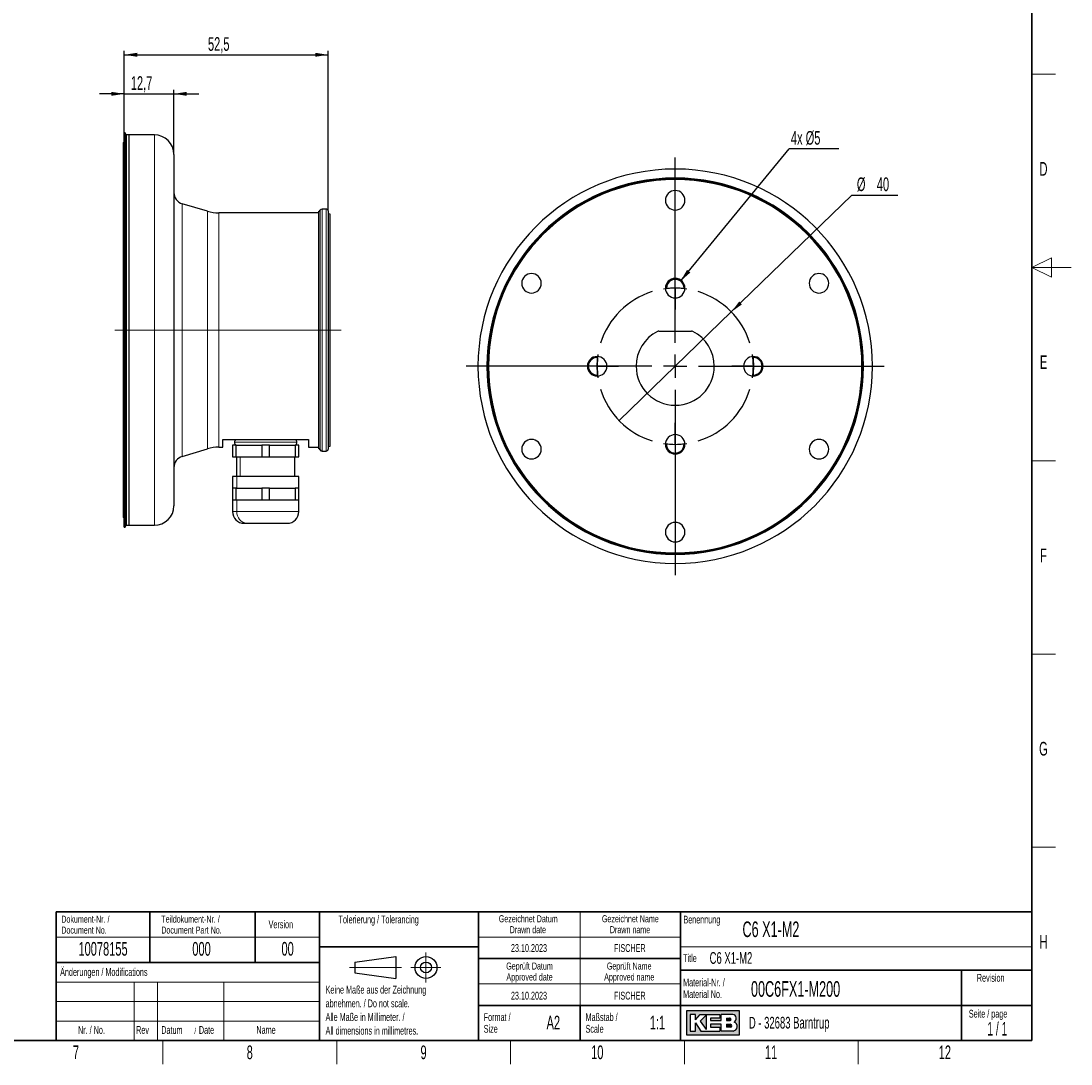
# Model space of a CAD drawing. Header units: millimetres. Extents: x 16 to 581, y 2 to 418.
# Tile 2 of 5: x 312 to 581, y 6 to 273. Entities that reach past the tile are written whole.
import ezdxf

# ---------------------------------------------------------------- set-up
doc = ezdxf.new("R2010")
doc.units = ezdxf.units.MM
doc.linetypes.add('CENTERX2', pattern=[20.319999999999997, 12.7, -2.54, 2.54, -2.54])
doc.layers.add('SLD-0', color=7, linetype='Continuous')
doc.styles.add('SLDTEXTSTYLE0', font='TXT', dxfattribs={"width": 0.605})
doc.styles.add('SLDTEXTSTYLE1', font='TXT', dxfattribs={"width": 0.563})
doc.dimstyles.new('SLDDIMSTYLE0', dxfattribs={"dimtxt": 3.5, "dimasz": 3.302, "dimexe": 0, "dimexo": 0.0625, "dimgap": 0.875, "dimtad": 1, "dimrnd": 1e-09, "dimzin": 12, "dimdsep": 46, "dimtxsty": 'SLDTEXTSTYLE0', "dimsah": 1, "dimcen": 0.09, "dimadec": 0, "dimazin": 3, "dimtfac": 1, "dimtofl": 0, "dimtmove": 0, "dimatfit": 3, "dimfxl": 1, "dimfrac": 2, "dimtolj": 1, "dimtzin": 12, "dimarcsym": 0})
doc.dimstyles.new('SLDDIMSTYLE1', dxfattribs={"dimtxt": 0.18, "dimasz": 3.302, "dimexe": 0, "dimexo": 0.0625, "dimgap": 0, "dimtad": 0, "dimtih": 1, "dimtoh": 1, "dimdec": 0, "dimrnd": 1e-09, "dimzin": 0, "dimdsep": 46, "dimtxsty": 'Standard', "dimsah": 1, "dimcen": 0.09, "dimadec": 0, "dimazin": 0, "dimtfac": 3.302, "dimtdec": 0, "dimtofl": 0, "dimtmove": 0, "dimatfit": 3, "dimfxl": 1, "dimfrac": 2, "dimtolj": 1, "dimtzin": 0, "dimarcsym": 0})
doc.dimstyles.new('SLDDIMSTYLE2', dxfattribs={"dimtxt": 3.5, "dimasz": 3.302, "dimexe": 0, "dimexo": 0.0625, "dimgap": 0.875, "dimtad": 1, "dimrnd": 1e-09, "dimzin": 12, "dimdsep": 46, "dimtxsty": 'SLDTEXTSTYLE0', "dimsah": 1, "dimcen": 0.09, "dimadec": 0, "dimazin": 3, "dimtfac": 1, "dimtmove": 0, "dimatfit": 0, "dimfxl": 1, "dimfrac": 2, "dimtolj": 1, "dimtzin": 12, "dimarcsym": 0})
doc.dimstyles.new('SLDDIMSTYLE3', dxfattribs={"dimtxt": 3.5, "dimasz": 3.302, "dimexe": 0, "dimexo": 0.0625, "dimgap": 0.875, "dimtad": 0, "dimtih": 1, "dimtoh": 1, "dimrnd": 1e-09, "dimzin": 12, "dimdsep": 46, "dimtxsty": 'SLDTEXTSTYLE0', "dimblk1": 'NONE', "dimsah": 1, "dimcen": 0, "dimadec": 0, "dimazin": 3, "dimtfac": 1, "dimtmove": 0, "dimatfit": 3, "dimldrblk": 'NONE', "dimfxl": 1, "dimfrac": 2, "dimtolj": 1, "dimtzin": 12, "dimarcsym": 0})

# ---------------------------------------------------------------- blocks, each defined once
blk = doc.blocks.new('_D_9')
at = {"layer": 'SLD-0', "color": 7}
for p, q in [((494.0281447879, 198.6209109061), (524.9214151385, 228.5469331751)), ((524.9214151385, 228.5469331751), (536.6215883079, 228.5469331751)), ((465.2976838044, 170.7899818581), (494.0281447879, 198.6209109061))]:
    blk.add_line(p, q, dxfattribs=at)
blk.add_solid([(494.0281447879, 198.6209109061), (496.7532971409, 200.5534772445), (496.0463915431, 201.2832309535)], dxfattribs=at)
at = {"layer": 'SLD-0', "color": 7, "char_height": 3.5, "attachment_point": 1, "style": 'SLDTEXTSTYLE0'}
for s, insert in [('%%c', (526.1714151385, 233.0586702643)), ('40', (531.2743666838, 233.0683925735))]:
    blk.add_mtext(s, dxfattribs=dict(at, insert=insert))
blk = doc.blocks.new('_None')
blk = doc.blocks.new('SW_NOTE_0_1')
at = {"layer": 'SLD-0', "color": 0}
blk.add_line((12.7157324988, 0), (0, 0), dxfattribs=at)
at = {"layer": 'SLD-0', "color": 0, "insert": (0.4828863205, 4.5997785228), "char_height": 3.5, "attachment_point": 1, "style": 'SLDTEXTSTYLE0'}
blk.add_mtext('4x Ø5', dxfattribs=at)
blk = doc.blocks.new('SW_CENTERMARKSYMBOL_4')
at = {"layer": 'SLD-0', "color": 0}
for p, q in [((0, 3), (0, 5.5)), ((0, 0), (0, 3)), ((0, 0), (0, -3)), ((0, -14), (0, -2.8578643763)), ((0, -3), (0, -5.5)), ((0, -20), (0, -17)), ((-23, -20), (-25.5, -20)), ((-20, -20), (-23, -20)), ((-20, -20), (-17, -20)), ((-6, -20), (-17.1421356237, -20)), ((-17, -20), (-14.5, -20)), ((0, -20), (-3, -20)), ((0, -20), (0, -23)), ((0, -20), (3, -20)), ((6, -20), (17.1421356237, -20)), ((17, -20), (14.5, -20)), ((20, -20), (17, -20)), ((20, -20), (23, -20)), ((23, -20), (25.5, -20)), ((0, -26), (0, -37.1421356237)), ((0, -37), (0, -34.5)), ((0, -40), (0, -37)), ((0, -40), (0, -43)), ((0, -43), (0, -45.5))]:
    blk.add_line(p, q, dxfattribs=at)
for radius, start, end in [(20.00000000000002, 90, 98.594366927), (20.00000000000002, 81.405633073, 90), (20.00000000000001, 107.1887338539, 162.8112661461), (20.00000000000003, 17.1887338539, 72.8112661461), (20.00000000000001, 171.405633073, 180), (19.99999999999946, 360, 8.594366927), (19.99999999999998, 180, 188.594366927), (19.99999999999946, 351.405633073, 360), (20, 197.1887338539, 252.8112661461), (19.99999999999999, 287.1887338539, 342.8112661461), (19.99999999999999, 261.405633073, 270), (19.99999999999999, 270, 278.594366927)]:
    blk.add_arc((0, -20), radius, start, end, dxfattribs=at)
blk = doc.blocks.new('SW_CENTERMARKSYMBOL_5')
at = {"layer": 'SLD-0', "color": 0}
for p, q in [((0, 6), (0, 53.5)), ((0, 0), (0, 3)), ((-6, 0), (-53.5, 0)), ((0, 0), (-3, 0)), ((0, 0), (0, -3)), ((0, 0), (3, 0)), ((6, 0), (53.5, 0)), ((0, -6), (0, -53.5))]:
    blk.add_line(p, q, dxfattribs=at)
blk = doc.blocks.new('_D_10')
at = {"layer": 'SLD-0', "color": 7}
for p, q in [((338.598425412, 244.4755155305), (338.598425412, 255.4755155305)), ((351.298425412, 238.9755155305), (351.298425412, 255.4755155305)), ((338.598425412, 254.4755155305), (332.248425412, 254.4755155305)), ((338.598425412, 254.4755155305), (351.298425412, 254.4755155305)), ((351.298425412, 254.4755155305), (357.648425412, 254.4755155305))]:
    blk.add_line(p, q, dxfattribs=at)
for points in [[(338.598425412, 254.4755155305), (335.296425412, 254.9835155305), (335.296425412, 253.9675155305)], [(351.298425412, 254.4755155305), (354.600425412, 253.9675155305), (354.600425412, 254.9835155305)]]:
    blk.add_solid(points, dxfattribs=at)
at = {"layer": 'SLD-0', "color": 7, "insert": (340.2696060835, 258.9872528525), "char_height": 3.5, "attachment_point": 1, "style": 'SLDTEXTSTYLE0'}
blk.add_mtext('12,7', dxfattribs=at)
blk = doc.blocks.new('_D_11')
at = {"layer": 'SLD-0', "color": 7}
for p, q in [((338.598425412, 244.4755155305), (338.598425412, 265.4755155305)), ((338.598425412, 264.4755155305), (390.798425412, 264.4755155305)), ((390.798425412, 224.4755155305), (390.798425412, 265.4755155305))]:
    blk.add_line(p, q, dxfattribs=at)
for points in [[(338.598425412, 264.4755155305), (341.900425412, 263.9675155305), (341.900425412, 264.9835155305)], [(390.798425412, 264.4755155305), (387.496425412, 264.9835155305), (387.496425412, 263.9675155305)]]:
    blk.add_solid(points, dxfattribs=at)
at = {"layer": 'SLD-0', "color": 7, "insert": (360.0196060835, 268.9872528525), "char_height": 3.5, "attachment_point": 1, "style": 'SLDTEXTSTYLE0'}
blk.add_mtext('52,5', dxfattribs=at)

msp = doc.modelspace()

# ---------------------------------------------------------------- hatches: boundary and pattern name
at = {"linetype": 'Continuous'}
h = msp.add_hatch(color=7, dxfattribs=at)
h.paths.add_polyline_path([(482.5190865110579, 13.4562698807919), (496.0839819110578, 13.4562698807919), (496.0839819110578, 19.65736492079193), (482.5190865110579, 19.65736492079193)], flags=0)
edge = h.paths.add_edge_path(flags=0)
edge.add_arc((494.3188604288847, 15.61738520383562), 1.20464082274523, -81.72003226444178, 70.17096003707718, ccw=False)
edge.add_line((494.4923410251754, 14.42530131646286), (494.4800087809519, 14.42519098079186))
edge.add_line((494.4800087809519, 14.42519098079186), (491.4331606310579, 14.42519098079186))
edge.add_line((491.4331606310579, 14.42519098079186), (491.4331606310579, 16.16924896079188))
edge.add_line((491.4331606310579, 16.16924896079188), (488.720181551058, 16.16924896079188))
edge.add_line((488.720181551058, 16.16924896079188), (488.720181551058, 15.39411208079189))
edge.add_line((488.720181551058, 15.39411208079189), (491.0455921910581, 15.39411208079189))
edge.add_line((491.0455921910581, 15.39411208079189), (491.0455921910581, 14.42519098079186))
edge.add_line((491.0455921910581, 14.42519098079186), (486.2009866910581, 14.42519098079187))
edge.add_line((486.2009866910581, 14.42519098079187), (484.8444971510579, 16.55681740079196))
edge.add_line((484.8444971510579, 16.55681740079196), (484.8444971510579, 14.42519098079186))
edge.add_line((484.8444971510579, 14.42519098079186), (483.488007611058, 14.42519098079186))
edge.add_line((483.488007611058, 14.42519098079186), (483.488007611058, 18.6884438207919))
edge.add_line((483.488007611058, 18.6884438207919), (484.8444971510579, 18.6884438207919))
edge.add_line((484.8444971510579, 18.6884438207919), (484.8444971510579, 17.33195428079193))
edge.add_line((484.8444971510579, 17.33195428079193), (486.0072024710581, 18.6884438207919))
edge.add_line((486.0072024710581, 18.6884438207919), (491.0455921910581, 18.6884438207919))
edge.add_line((491.0455921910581, 18.6884438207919), (491.0455921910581, 17.71952272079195))
edge.add_line((491.0455921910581, 17.71952272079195), (488.720181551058, 17.71952272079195))
edge.add_line((488.720181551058, 17.71952272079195), (488.720181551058, 17.13817006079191))
edge.add_line((488.720181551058, 17.13817006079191), (491.4331606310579, 17.13817006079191))
edge.add_line((491.4331606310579, 17.13817006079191), (491.4331606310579, 18.6884438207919))
edge.add_line((491.4331606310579, 18.6884438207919), (494.424248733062, 18.68844382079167))
edge.add_line((494.424248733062, 18.68844382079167), (494.4256482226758, 18.68844382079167))
edge.add_line((494.4256482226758, 18.68844382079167), (494.4259454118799, 18.68845828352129))
edge.add_arc((494.2860949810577, 17.6743064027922), 1.023749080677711, -64.4589412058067, 82.14849338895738, ccw=False)
msp.add_hatch(color=7, dxfattribs=at).paths.add_polyline_path([(487.557476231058, 14.81275942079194), (487.557476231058, 18.49465960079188), (486.0072024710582, 16.94438584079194)], flags=0)
h = msp.add_hatch(color=7, dxfattribs=at)
edge = h.paths.add_edge_path(flags=0)
edge.add_line((492.7896501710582, 17.13817006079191), (493.6013652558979, 17.13817006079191))
edge.add_arc((493.6568434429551, 17.42884639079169), 0.2959232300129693, 259.1945394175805, 460.805460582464)
edge.add_line((493.6013652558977, 17.71952272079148), (492.7896501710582, 17.71952272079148))
edge.add_line((492.7896501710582, 17.71952272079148), (492.7896501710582, 17.13817006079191))
h = msp.add_hatch(color=7, dxfattribs=at)
edge = h.paths.add_edge_path(flags=0)
edge.add_line((492.7896501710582, 15.39411208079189), (493.7588584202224, 15.39411208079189))
edge.add_arc((493.7588584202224, 15.78168052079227), 0.3875684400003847, 270.0000000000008, 450.0000000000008)
edge.add_line((493.7588584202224, 16.16924896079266), (493.7386620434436, 16.16924896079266))
edge.add_line((493.7386620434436, 16.16924896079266), (492.7896501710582, 16.16924896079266))
edge.add_line((492.7896501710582, 16.16924896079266), (492.7896501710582, 15.39411208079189))

# ---------------------------------------------------------------- linework, layer by layer
at = {"color": 7, "linetype": 'Continuous', "lineweight": 35}
for p, q in [((571, 408), (571, 12)), ((321.116731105, 45.0000000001), (388.616731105, 45.0000000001)), ((321.116731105, 45.0000000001), (321.116731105, 32.0000000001)), ((345.116731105, 45.0000000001), (345.116731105, 32.0000000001)), ((372.116731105, 45.0000000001), (372.116731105, 32.0000000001)), ((388.616731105, 45.0000000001), (388.616731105, 32.0000000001)), ((388.616731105, 45), (429.3304509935, 45)), ((388.616731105, 45), (388.616731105, 36)), ((429.3304509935, 12), (429.3304509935, 45)), ((429.3304509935, 45), (429.3304509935, 12)), ((481, 45), (429.3304509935, 45)), ((481, 45), (481, 12)), ((481, 45), (481, 40.1053465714)), ((481, 45), (571, 45)), ((481, 45), (481, 12)), ((571, 45), (571, 12)), ((388.616731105, 36), (429.3304509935, 36)), ((388.616731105, 36), (388.616731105, 12)), ((429.3304509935, 33), (481, 33)), ((321.116731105, 31.9999999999), (321.116731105, 12)), ((321.116731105, 31.9999999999), (388.616731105, 31.9999999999)), ((388.616731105, 31.9999999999), (388.616731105, 12)), ((571, 30), (481, 30)), ((553, 12), (553, 30)), ((429.3304509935, 21), (481, 21)), ((455.3304509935, 21), (455.3304509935, 12)), ((481, 21), (553, 21)), ((553, 21), (571, 21)), ((37, 12), (571, 12)), ((321.116731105, 12), (388.616731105, 12)), ((388.616731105, 12), (429.3304509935, 12)), ((429.3304509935, 12), (481, 12)), ((571, 12), (481, 12))]:
    msp.add_line(p, q, dxfattribs=at)
at = {"color": 7, "linetype": 'Continuous', "lineweight": 18}
for p, q in [((577, 259.5), (571, 259.5)), ((346.298425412, 193.9755155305), (346.298425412, 243.9755155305)), ((353.4363817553, 226.3341286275), (353.4363817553, 193.9755155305)), ((359.8926349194, 193.9755155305), (359.8926349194, 224.3972526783)), ((362.766113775, 223.9755155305), (362.766113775, 193.9755155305)), ((388.7668002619, 193.9755155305), (388.7668002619, 224.6505155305)), ((389.2351751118, 224.9755155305), (389.2351751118, 193.9755155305)), ((390.298425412, 193.9755155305), (390.298425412, 224.9755155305)), ((576, 212.5), (571, 210)), ((576, 207.5), (576, 212.5)), ((581, 210), (571, 210)), ((571, 210), (576, 207.5)), ((338.398425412, 193.9755155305), (338.598425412, 193.9755155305)), ((338.798425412, 193.9755155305), (338.598425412, 193.9755155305)), ((338.798425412, 193.9755155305), (339.198425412, 193.9755155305)), ((339.798425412, 193.9755155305), (339.198425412, 193.9755155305)), ((346.298425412, 193.9755155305), (339.798425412, 193.9755155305)), ((346.298425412, 143.9755155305), (346.298425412, 193.9755155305)), ((346.298425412, 193.9755155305), (351.298425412, 193.9755155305)), ((353.4363817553, 193.9755155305), (351.298425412, 193.9755155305)), ((353.4363817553, 193.9755155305), (353.4363817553, 161.6169024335)), ((359.8926349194, 193.9755155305), (353.4363817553, 193.9755155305)), ((359.8926349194, 163.5537783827), (359.8926349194, 193.9755155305)), ((362.766113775, 193.9755155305), (359.8926349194, 193.9755155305)), ((362.766113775, 193.9755155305), (362.766113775, 163.9755155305)), ((388.298425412, 193.9755155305), (362.766113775, 193.9755155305)), ((388.7668002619, 193.9755155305), (388.298425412, 193.9755155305)), ((388.7668002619, 193.9755155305), (389.2351751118, 193.9755155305)), ((388.7668002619, 163.3005155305), (388.7668002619, 193.9755155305)), ((389.2351751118, 193.9755155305), (389.2351751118, 162.9755155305)), ((390.298425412, 193.9755155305), (389.2351751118, 193.9755155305)), ((390.298425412, 162.9755155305), (390.298425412, 193.9755155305)), ((390.298425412, 193.9755155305), (390.798425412, 193.9755155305)), ((391.298425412, 193.9755155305), (390.798425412, 193.9755155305)), ((431.6129142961, 184.7054463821), (431.4629142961, 184.7054463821)), ((431.8629142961, 184.7054463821), (431.7129142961, 184.7054463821)), ((527.4629142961, 184.7054463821), (527.6129142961, 184.7054463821)), ((527.7129142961, 184.7054463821), (527.8629142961, 184.7054463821)), ((382.798425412, 165.2255155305), (366.798425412, 165.2255155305)), ((368.2166323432, 165.8888404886), (368.2166323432, 165.9755155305)), ((368.2166323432, 164.4755155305), (368.2166323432, 164.5621905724)), ((368.3032348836, 161.4755155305), (368.3032348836, 156.4755155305)), ((479.6629142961, 162.4554463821), (479.6629142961, 162.2054463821)), ((577, 160.5), (571, 160.5)), ((367.4372094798, 153.4755155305), (367.4372094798, 156.4755155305)), ((367.4372094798, 150.4755155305), (367.4372094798, 147.4755155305)), ((367.4372094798, 147.4755155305), (366.298425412, 147.4755155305)), ((383.298425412, 147.4755155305), (367.4372094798, 147.4755155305)), ((577, 111), (571, 111)), ((577, 61.5), (571, 61.5)), ((455.3304509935, 45), (455.3304509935, 38.5)), ((321.116731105, 38.5000000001), (388.616731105, 38.5000000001)), ((429.3304509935, 38.5), (481, 38.5)), ((455.3304509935, 38.5), (455.3304509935, 33)), ((481, 36), (571, 36)), ((455.3304509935, 33), (455.3304509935, 26.5)), ((321.116731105, 27), (388.616731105, 27)), ((341.116731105, 27), (341.116731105, 12)), ((347.116731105, 27), (347.116731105, 12)), ((364.116731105, 27), (364.116731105, 12)), ((429.3304509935, 26.5), (481, 26.5)), ((455.3304509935, 26.5), (455.3304509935, 21)), ((321.116731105, 22), (388.616731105, 22)), ((321.116731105, 17), (388.616731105, 17)), ((348.5, 6), (348.5, 12)), ((393, 6), (393, 12)), ((437.5, 6), (437.5, 12)), ((482, 6), (482, 12)), ((526.5, 6), (526.5, 12))]:
    msp.add_line(p, q, dxfattribs=at)
at = {"color": 7, "linetype": 'Continuous', "lineweight": 25}
for p, q in [((338.598425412, 242.1755155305), (338.398425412, 242.0255155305)), ((338.398425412, 193.9755155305), (338.398425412, 242.0255155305)), ((338.798425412, 244.4755155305), (338.598425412, 244.4755155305)), ((338.598425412, 193.9755155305), (338.598425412, 244.4755155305)), ((338.7983237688, 244.4654342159), (338.7983237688, 193.9755155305)), ((338.798425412, 193.9755155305), (338.798425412, 244.4755155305)), ((339.798425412, 243.9755155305), (339.198425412, 243.9755155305)), ((339.198425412, 193.9755155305), (339.198425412, 243.9755155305)), ((346.298425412, 243.9755155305), (339.798425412, 243.9755155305)), ((339.798425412, 243.9755155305), (339.798425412, 193.9755155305)), ((351.298425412, 238.9755155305), (351.298425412, 193.9755155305)), ((359.8926349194, 224.3972526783), (353.4363817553, 226.3341286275)), ((388.298425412, 223.9755155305), (362.766113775, 223.9755155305)), ((388.298425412, 224.3255155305), (388.298425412, 193.9755155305)), ((390.298425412, 224.9755155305), (389.2351751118, 224.9755155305)), ((390.798425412, 224.4755155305), (390.798425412, 193.9755155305)), ((391.298425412, 223.6755155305), (390.798425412, 223.7755155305)), ((391.298425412, 193.9755155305), (391.298425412, 223.6755155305)), ((477.1633148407, 204.7501963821), (477.4141459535, 204.7798838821)), ((481.9116826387, 204.7798838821), (482.1625137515, 204.7501963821)), ((338.398425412, 145.9255155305), (338.398425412, 193.9755155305)), ((338.598425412, 143.4755155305), (338.598425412, 193.9755155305)), ((338.7983237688, 193.9755155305), (338.7983237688, 143.4855968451)), ((338.798425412, 143.4755155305), (338.798425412, 193.9755155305)), ((339.198425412, 143.9755155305), (339.198425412, 193.9755155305)), ((339.798425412, 193.9755155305), (339.798425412, 143.9755155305)), ((351.298425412, 193.9755155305), (351.298425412, 148.9755155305)), ((388.298425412, 193.9755155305), (388.298425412, 163.6255155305)), ((390.798425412, 193.9755155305), (390.798425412, 163.4755155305)), ((391.298425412, 164.2755155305), (391.298425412, 193.9755155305)), ((475.4915835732, 193.7054463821), (483.834245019, 193.7054463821)), ((459.5884767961, 186.9542147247), (459.6181642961, 187.2050458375)), ((499.7076642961, 187.2050458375), (499.7373517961, 186.9542147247)), ((459.6181642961, 182.2058469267), (459.5884767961, 182.4566780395)), ((499.7373517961, 182.4566780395), (499.7076642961, 182.2058469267)), ((363.798425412, 165.9755155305), (385.798425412, 165.9755155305)), ((363.798425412, 163.9755155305), (363.798425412, 165.9755155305)), ((366.298425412, 164.4755155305), (366.298425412, 161.4755155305)), ((367.276955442, 164.4755155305), (366.298425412, 164.4755155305)), ((367.198425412, 165.9755155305), (367.198425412, 165.8888404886)), ((367.198425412, 164.5621905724), (367.198425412, 164.4755155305)), ((367.276955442, 161.4755155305), (367.276955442, 164.4755155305)), ((367.276955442, 164.4755155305), (373.819895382, 164.4755155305)), ((373.819895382, 164.4755155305), (373.819895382, 161.4755155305)), ((375.776955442, 164.4755155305), (373.819895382, 164.4755155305)), ((375.776955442, 161.4755155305), (375.776955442, 164.4755155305)), ((375.776955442, 164.4755155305), (382.319895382, 164.4755155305)), ((382.319895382, 164.4755155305), (382.319895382, 161.4755155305)), ((383.298425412, 164.4755155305), (382.319895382, 164.4755155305)), ((382.398425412, 165.8888404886), (382.398425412, 165.9755155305)), ((382.398425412, 164.4755155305), (382.398425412, 164.5621905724)), ((383.298425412, 161.4755155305), (383.298425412, 164.4755155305)), ((385.798425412, 165.9755155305), (385.798425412, 163.9755155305)), ((390.798425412, 164.1755155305), (391.298425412, 164.2755155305)), ((477.4141459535, 164.6310088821), (477.1739113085, 164.6665799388)), ((482.1508717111, 164.6664767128), (481.9116826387, 164.6310088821)), ((353.4363817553, 161.6169024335), (359.8926349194, 163.5537783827)), ((362.766113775, 163.9755155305), (363.798425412, 163.9755155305)), ((366.298425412, 161.4755155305), (367.276955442, 161.4755155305)), ((367.276955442, 161.4755155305), (373.819895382, 161.4755155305)), ((367.298425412, 161.4755155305), (367.298425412, 156.4755155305)), ((373.819895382, 161.4755155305), (375.776955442, 161.4755155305)), ((375.776955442, 161.4755155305), (382.319895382, 161.4755155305)), ((382.298425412, 156.4755155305), (382.298425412, 161.4755155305)), ((382.319895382, 161.4755155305), (383.298425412, 161.4755155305)), ((385.798425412, 163.9755155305), (388.298425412, 163.9755155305)), ((389.2351751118, 162.9755155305), (390.298425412, 162.9755155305)), ((366.298425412, 156.4755155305), (366.298425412, 153.4755155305)), ((367.4372094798, 156.4755155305), (366.298425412, 156.4755155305)), ((383.298425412, 156.4755155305), (367.4372094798, 156.4755155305)), ((383.298425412, 153.4755155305), (383.298425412, 156.4755155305)), ((366.298425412, 153.4755155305), (366.298425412, 150.4755155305)), ((367.276955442, 153.4755155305), (366.298425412, 153.4755155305)), ((367.276955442, 153.4755155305), (370.548425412, 153.4755155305)), ((367.276955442, 150.4755155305), (367.276955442, 153.4755155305)), ((370.548425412, 153.4755155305), (373.819895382, 153.4755155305)), ((373.819895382, 153.4755155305), (373.819895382, 150.4755155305)), ((375.776955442, 153.4755155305), (373.819895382, 153.4755155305)), ((375.776955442, 150.4755155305), (375.776955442, 153.4755155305)), ((375.776955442, 153.4755155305), (379.048425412, 153.4755155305)), ((379.048425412, 153.4755155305), (382.319895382, 153.4755155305)), ((382.319895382, 153.4755155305), (382.319895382, 150.4755155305)), ((383.298425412, 153.4755155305), (382.319895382, 153.4755155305)), ((383.298425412, 150.4755155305), (383.298425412, 153.4755155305)), ((366.298425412, 150.4755155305), (366.298425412, 147.4755155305)), ((366.298425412, 150.4755155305), (367.276955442, 150.4755155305)), ((367.276955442, 150.4755155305), (370.548425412, 150.4755155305)), ((370.548425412, 150.4755155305), (373.819895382, 150.4755155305)), ((373.819895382, 150.4755155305), (375.776955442, 150.4755155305)), ((375.776955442, 150.4755155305), (379.048425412, 150.4755155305)), ((379.048425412, 150.4755155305), (382.319895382, 150.4755155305)), ((382.319895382, 150.4755155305), (383.298425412, 150.4755155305)), ((383.298425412, 147.4755155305), (383.298425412, 150.4755155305)), ((338.398425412, 145.9255155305), (338.598425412, 145.7755155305)), ((338.598425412, 143.4755155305), (338.798425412, 143.4755155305)), ((339.198425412, 143.9755155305), (339.798425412, 143.9755155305)), ((339.798425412, 143.9755155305), (346.298425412, 143.9755155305)), ((369.298425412, 144.4755155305), (370.0352856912, 144.4755155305)), ((370.0352856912, 144.4755155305), (380.298425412, 144.4755155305)), ((321.116731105, 32.0000000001), (388.616731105, 32.0000000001))]:
    msp.add_line(p, q, dxfattribs=at)
at = {"color": 7, "linetype": 'Continuous', "lineweight": 25, "flags": 128}
for points in [[(459.6629142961, 184.7054463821), (459.7482307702, 186.5508135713), (459.8191642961, 187.2005587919)], [(499.5066642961, 187.2005587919), (499.577597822, 186.5508135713), (499.6629142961, 184.7054463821)], [(459.8191642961, 182.2103339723), (459.7482307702, 182.8600791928), (459.6629142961, 184.7054463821)], [(499.6629142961, 184.7054463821), (499.577597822, 182.8600791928), (499.5066642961, 182.2103339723)]]:
    msp.add_lwpolyline(points, dxfattribs=at)
at = {"color": 7, "linetype": 'Continuous', "lineweight": 25}
for centre, radius, start, end in [((339.2983237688, 244.4654342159), 0.5000000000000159, 181.1553118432, 258.4749283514), ((346.298425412, 238.9755155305), 5.000000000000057, 0, 90), ((479.6629142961, 184.7054463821), 50.5, 0, 180), ((479.6629142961, 184.7054463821), 48.20000000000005, 0, 180), ((479.6629142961, 184.7054463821), 48.05000000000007, 0, 180), ((479.6629142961, 184.7054463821), 47.95000000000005, 0, 180), ((479.6629142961, 184.7054463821), 47.80000000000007, 0, 180), ((354.298425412, 229.2076074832), 3.00000000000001, 180, 253.300755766), ((479.6629142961, 227.2054463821), 2.5, 0, 180), ((479.6629142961, 227.2054463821), 2.5, 180, 0), ((362.766113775, 233.9755155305), 10.00000000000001, 253.300755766, 270), ((388.298425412, 224.8255155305), 0.5, 270, 339.5126848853), ((389.2351751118, 224.4755155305), 0.5000000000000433, 90, 159.5126848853), ((390.298425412, 224.4755155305), 0.5, 0, 90), ((442.8568346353, 205.9554463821), 2.500000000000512, 0, 180), ((479.6629142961, 204.7054463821), 2.5, 0, 180), ((516.4689939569, 205.9554463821), 2.500000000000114, 0, 180), ((442.8568346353, 205.9554463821), 2.500000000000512, 180, 0), ((479.6629142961, 204.7054463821), 2.5, 180, 0), ((479.6629142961, 184.7054463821), 19.99999999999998, 82.8333566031, 97.1666433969), ((479.6629142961, 204.7054463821), 2.249999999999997, 1.8958813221, 178.1041186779), ((516.4689939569, 205.9554463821), 2.500000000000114, 180, 0), ((479.6629142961, 184.7054463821), 10.00000000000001, 116.9623889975, 180), ((475.4915835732, 192.9054463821), 0.8000000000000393, 90, 116.9623889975), ((483.834245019, 192.9054463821), 0.8000000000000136, 63.0376110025, 90), ((479.6629142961, 184.7054463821), 10.00000000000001, 0, 63.0376110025), ((459.6629142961, 184.7054463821), 2.5, 0, 180), ((459.6629142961, 184.7054463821), 2.25, 91.8958813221, 180), ((499.6629142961, 184.7054463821), 2.5, 0, 180), ((499.6629142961, 184.7054463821), 2.249999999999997, 271.8958813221, 88.1041186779), ((479.6629142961, 184.7054463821), 50.5, 180, 0), ((479.6629142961, 184.7054463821), 48.20000000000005, 180, 0), ((479.6629142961, 184.7054463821), 48.05000000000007, 180, 0), ((479.6629142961, 184.7054463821), 47.95000000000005, 180, 0), ((479.6629142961, 184.7054463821), 47.80000000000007, 180, 0), ((459.6629142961, 184.7054463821), 2.5, 180, 0), ((459.6629142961, 184.7054463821), 2.25, 180, 268.1041186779), ((479.6629142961, 184.7054463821), 10, 180, 0), ((499.6629142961, 184.7054463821), 2.5, 180, 0), ((479.6629142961, 164.7054463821), 2.5, 0, 180), ((367.548425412, 165.2255155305), 0.7499999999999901, 117.8181392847, 180), ((367.548425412, 165.2255155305), 0.7499999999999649, 180, 242.1818607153), ((382.048425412, 165.2255155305), 0.7499999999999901, 0, 62.1818607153), ((382.048425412, 165.2255155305), 0.7499999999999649, 297.8181392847, 0), ((442.8568346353, 163.4554463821), 2.500000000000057, 0, 180), ((479.6629142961, 164.7054463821), 2.5, 180, 0), ((479.6629142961, 184.7054463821), 20.00000000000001, 262.8333566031, 277.1666433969), ((516.4689939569, 163.4554463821), 2.5, 0, 180), ((354.298425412, 158.7434235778), 3.00000000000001, 106.699244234, 180), ((362.766113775, 153.9755155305), 10.00000000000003, 90, 106.699244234), ((388.298425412, 163.1255155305), 0.5, 20.4873151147, 90), ((389.2351751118, 163.4755155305), 0.5000000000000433, 200.4873151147, 270), ((390.298425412, 163.4755155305), 0.5, 270, 0), ((442.8568346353, 163.4554463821), 2.500000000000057, 180, 0), ((516.4689939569, 163.4554463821), 2.5, 180, 0), ((346.298425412, 148.9755155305), 5.000000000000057, 270, 0), ((369.298425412, 147.4755155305), 3, 180, 270), ((380.298425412, 147.4755155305), 3, 270, 0), ((339.2983237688, 143.4855968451), 0.5000000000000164, 101.5250716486, 178.8446881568), ((479.6629142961, 142.2054463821), 2.5, 0, 180), ((479.6629142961, 142.2054463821), 2.5, 180, 0)]:
    msp.add_arc(centre, radius, start, end, dxfattribs=at)
at = {"color": 7, "linetype": 'Continuous', "lineweight": 18}
msp.add_arc((370.2517920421, 147.2880155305), 2.820821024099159, 176.1887389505, 265.5980503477, dxfattribs=at)
at = {"color": 7, "linetype": 'Continuous', "lineweight": 25}
for points, knots in [([(477.4141459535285, 164.6310088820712), (477.4164522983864, 164.5855212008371), (477.4211222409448, 164.4934166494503), (477.439050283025, 164.3545319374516), (477.4656733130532, 164.2137531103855), (477.502294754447, 164.071797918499), (477.549163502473, 163.929418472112), (477.6125693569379, 163.7731299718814), (477.6997622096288, 163.5991003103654), (477.804933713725, 163.4313830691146), (477.9372165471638, 163.2562242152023), (478.1444039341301, 163.0303995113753), (478.4434706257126, 162.7981390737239), (478.789481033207, 162.6226202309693), (479.0945431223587, 162.5222315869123), (479.3795755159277, 162.4656741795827), (479.5695637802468, 162.4588160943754), (479.6629142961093, 162.4554463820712)], [0, 0, 0, 0, 0.0392430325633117, 0.079460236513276, 0.1206680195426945, 0.1628816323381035, 0.2061152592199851, 0.250382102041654, 0.3091032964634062, 0.3751585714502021, 0.4225832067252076, 0.5005666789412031, 0.642285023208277, 0.7502167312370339, 0.8363863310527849, 0.9196086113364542, 0.9999999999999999, 0.9999999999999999, 0.9999999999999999, 0.9999999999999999]), ([(479.6629142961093, 162.4554463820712), (479.7091936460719, 162.4562722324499), (479.8025588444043, 162.4579383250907), (479.9432343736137, 162.4715698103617), (480.0851331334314, 162.4938065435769), (480.2276061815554, 162.5258116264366), (480.3699573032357, 162.5676786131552), (480.5283578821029, 162.625957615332), (480.705157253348, 162.7074853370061), (480.953700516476, 162.8524938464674), (481.2374351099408, 163.0790380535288), (481.4735360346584, 163.3558350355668), (481.6261105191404, 163.5991821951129), (481.7357981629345, 163.817977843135), (481.8268714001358, 164.0674229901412), (481.8923719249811, 164.3505290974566), (481.9053505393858, 164.5390378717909), (481.9116826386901, 164.6310088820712)], [0, 0, 0, 0, 0.0398738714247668, 0.0804426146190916, 0.1217219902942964, 0.1637269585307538, 0.2064717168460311, 0.2499697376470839, 0.3098567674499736, 0.375268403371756, 0.5000624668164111, 0.624824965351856, 0.6910867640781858, 0.7499963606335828, 0.8373493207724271, 0.9206448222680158, 1, 1, 1, 1])]:
    msp.add_open_spline(points, degree=3, knots=knots, dxfattribs=at)
at = {"layer": 'SLD-0', "color": 7, "linetype": 'CENTERX2', "lineweight": 18}
msp.add_line((394.1679213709, 193.9755155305), (336.198425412, 193.9755155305), dxfattribs=at)
at = {"layer": 'SLD-0', "lineweight": 25}
for p, q in [((397.6396209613, 32.1246449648), (408.1396209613, 33.5246449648)), ((408.1396209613, 33.5246449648), (408.1396209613, 27.9246449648)), ((397.6396209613, 32.1246449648), (397.6396209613, 29.3246449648)), ((397.6396209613, 29.3246449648), (408.1396209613, 27.9246449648))]:
    msp.add_line(p, q, dxfattribs=at)
at = {"layer": 'SLD-0', "lineweight": 18}
for p, q in [((415.8396209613, 34.5746449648), (415.8396209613, 26.8746449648)), ((396.2396209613, 30.7246449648), (409.5396209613, 30.7246449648)), ((411.9896209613, 30.7246449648), (419.6896209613, 30.7246449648))]:
    msp.add_line(p, q, dxfattribs=at)
at = {"layer": 'SLD-0', "linetype": 'Continuous'}
for p, q in [((496.0839819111, 19.6573649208), (482.5190865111, 19.6573649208)), ((482.5190865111, 19.6573649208), (482.5190865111, 13.4562698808)), ((496.0839819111, 13.4562698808), (496.0839819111, 19.6573649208)), ((484.8444971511, 18.6884438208), (483.4880076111, 18.6884438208)), ((483.4880076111, 18.6884438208), (483.4880076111, 14.4251909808)), ((484.8444971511, 17.3319542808), (486.0072024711, 18.6884438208)), ((484.8444971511, 17.3319542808), (484.8444971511, 18.6884438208)), ((484.8444971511, 14.4251909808), (484.8444971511, 16.5568174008)), ((484.8444971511, 16.5568174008), (486.2009866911, 14.4251909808)), ((486.0072024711, 18.6884438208), (491.0455921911, 18.6884438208)), ((487.5574762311, 18.4946596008), (486.0072024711, 16.9443858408)), ((486.0072024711, 16.9443858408), (487.5574762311, 14.8127594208)), ((487.5574762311, 18.4946596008), (487.5574762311, 14.8127594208)), ((488.7201815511, 17.7195227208), (488.7201815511, 17.1381700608)), ((491.0455921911, 17.7195227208), (488.7201815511, 17.7195227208)), ((488.7201815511, 17.1381700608), (491.4331606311, 17.1381700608)), ((488.7201815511, 16.1692489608), (488.7201815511, 15.3941120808)), ((491.4331606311, 16.1692489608), (488.7201815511, 16.1692489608)), ((491.0455921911, 18.6884438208), (491.0455921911, 17.7195227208)), ((494.4242487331, 18.6884438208), (491.4331606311, 18.6884438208)), ((491.4331606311, 17.1381700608), (491.4331606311, 18.6884438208)), ((491.4331606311, 14.4251909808), (491.4331606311, 16.1692489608)), ((492.7896501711, 17.7195227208), (493.6013652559, 17.7195227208)), ((492.7896501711, 17.7195227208), (492.7896501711, 17.1381700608)), ((492.7896501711, 17.1381700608), (493.6013652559, 17.1381700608)), ((492.7896501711, 16.1692489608), (493.7588584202, 16.1692489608)), ((492.7896501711, 16.1692489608), (492.7896501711, 15.3941120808)), ((493.7386620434, 16.1692489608), (493.7588584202, 16.1692489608)), ((494.4242487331, 18.6884438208), (494.4256482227, 18.6884438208)), ((494.4256482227, 18.6884438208), (494.4259454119, 18.6884582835)), ((482.5190865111, 13.4562698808), (496.0839819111, 13.4562698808)), ((483.4880076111, 14.4251909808), (484.8444971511, 14.4251909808)), ((486.2009866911, 14.4251909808), (491.0455921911, 14.4251909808)), ((488.7201815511, 15.3941120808), (491.0455921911, 15.3941120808)), ((491.0455921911, 15.3941120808), (491.0455921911, 14.4251909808)), ((494.480008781, 14.4251909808), (491.4331606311, 14.4251909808)), ((493.7588584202, 15.3941120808), (492.7896501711, 15.3941120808)), ((494.480008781, 14.4251909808), (494.4923410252, 14.4253013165))]:
    msp.add_line(p, q, dxfattribs=at)
at = {"layer": 'SLD-0'}
for p, q in [((494.4242487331, 18.6884438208), (494.4256482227, 18.6884438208)), ((494.4256482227, 18.6884438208), (494.4259454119, 18.6884582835)), ((494.480008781, 14.4251909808), (494.4923410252, 14.4253013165))]:
    msp.add_line(p, q, dxfattribs=at)
at = {"layer": 'SLD-0', "lineweight": 25}
for radius in [2.800000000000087, 1.400000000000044]:
    msp.add_circle((415.8396209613, 30.7246449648), radius, dxfattribs=at)
at = {"layer": 'SLD-0', "linetype": 'Continuous'}
for centre, radius, start, end in [((493.656843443, 17.4288463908), 0.2959232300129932, 259.1945394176, 100.8054605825), ((493.7588584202, 15.7816805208), 0.3875684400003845, 270, 90), ((494.2860949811, 17.6743064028), 1.023749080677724, 295.5410587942, 82.148493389), ((494.3188604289, 15.6173852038), 1.204640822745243, 278.2799677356, 70.1709600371)]:
    msp.add_arc(centre, radius, start, end, dxfattribs=at)

# ---------------------------------------------------------------- block references
at = {"layer": 'SLD-0', "color": 7}
for name, p in [('SW_NOTE_0_1', (508.8010146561, 240.3495160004)), ('SW_CENTERMARKSYMBOL_5', (479.6629142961, 184.7054463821)), ('SW_CENTERMARKSYMBOL_4', (479.6629142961, 204.7054463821))]:
    msp.add_blockref(name, p, dxfattribs=at)

# ---------------------------------------------------------------- texts
at = {"color": 7, "linetype": 'Continuous', "lineweight": 0, "char_height": 3.5, "attachment_point": 2, "style": 'SLDTEXTSTYLE0'}
for s, insert in [('D', (573.9596929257, 237.0010772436)), ('E', (573.9815679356, 187.5010772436)), ('F', (573.9536166, 138.0010772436)), ('G', (573.9353873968, 88.5010772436)), ('H', (573.9596929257, 39.0010772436)), ('8', (370.7277123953, 10.7429955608)), ('9', (415.2277123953, 10.7429955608)), ('10', (459.7034068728, 10.7429955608)), ('12', (548.7034068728, 10.7429955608)), ('7', (326.2277123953, 10.7429955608)), ('11', (504.2034068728, 10.7429955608))]:
    msp.add_mtext(s, dxfattribs=dict(at, insert=insert))
at = {"layer": 'SLD-0'}
for s, insert, char_height, attachment_point, style in [('Dokument-Nr. /', (322.4706948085, 43.9891162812), 1.8, 1, 'SLDTEXTSTYLE0'), ('Teildokument-Nr. /', (348.0721201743, 44.0073193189), 1.8, 1, 'SLDTEXTSTYLE0'), ('Tolerierung / Tolerancing', (393.4602576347, 44.0145789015), 2, 1, 'SLDTEXTSTYLE0'), ('Gezeichnet Datum', (442.0254468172, 44.103942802), 1.8, 2, 'SLDTEXTSTYLE0'), ('Gezeichnet Name', (468.1708434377, 44.1039425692), 1.8, 2, 'SLDTEXTSTYLE0'), ('Benennung', (481.7636716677, 43.9908879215), 2, 1, 'SLDTEXTSTYLE0'), ('Document No.', (322.4706948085, 41.189116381), 1.8, 1, 'SLDTEXTSTYLE0'), ('Document Part No.', (348.0721201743, 41.2073194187), 1.8, 1, 'SLDTEXTSTYLE0'), ('Version', (375.5452394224, 42.7601484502), 2, 1, 'SLDTEXTSTYLE0'), ('Drawn date', (441.9302899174, 41.3039429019), 1.8, 2, 'SLDTEXTSTYLE0'), ('Drawn name', (468.0870934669, 41.303942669), 1.8, 2, 'SLDTEXTSTYLE0'), ('C6 X1-M2', (496.8826865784, 42.5045192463), 4, 1, 'SLDTEXTSTYLE0'), ('10078155', (333.1557203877, 37.2429898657), 3.5, 2, 'SLDTEXTSTYLE0'), ('000', (358.3766861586, 37.2429898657), 3.5, 2, 'SLDTEXTSTYLE0'), ('00', (380.4240130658, 37.2527124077), 3.5, 2, 'SLDTEXTSTYLE0'), ('23.10.2023', (442.2203041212, 36.6989570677), 2, 2, 'SLDTEXTSTYLE0'), ('FISCHER', (468.0382389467, 36.6989570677), 2, 2, 'SLDTEXTSTYLE0'), ('Title', (481.6797653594, 34.1107265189), 2, 1, 'SLDTEXTSTYLE0'), ('C6 X1-M2', (488.4718701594, 34.6564983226), 3, 1, 'SLDTEXTSTYLE0'), ('Änderungen / Modifications', (322.1698388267, 30.5619096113), 2, 1, 'SLDTEXTSTYLE0'), ('Geprüft Datum', (442.349366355, 31.9851255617), 1.8, 2, 'SLDTEXTSTYLE0'), ('Geprüft Name', (467.8761939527, 31.9851255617), 1.8, 2, 'SLDTEXTSTYLE0'), ('Approved date', (442.3620221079, 29.1851256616), 1.8, 2, 'SLDTEXTSTYLE0'), ('Approved name', (467.900256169, 29.1851256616), 1.8, 2, 'SLDTEXTSTYLE0'), ('Material-Nr. /', (481.6797653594, 27.8878268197), 2, 1, 'SLDTEXTSTYLE0'), ('00C6FX1-M200', (499.0565356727, 27.2215604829), 4, 1, 'SLDTEXTSTYLE0'), ('Revision', (556.8965220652, 29.0591225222), 2, 1, 'SLDTEXTSTYLE0'), ('Keine Maße aus der Zeichnung', (390.1404191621, 26.0307047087), 2, 1, 'SLDTEXTSTYLE0'), ('23.10.2023', (442.2203041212, 24.5048723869), 2, 2, 'SLDTEXTSTYLE0'), ('FISCHER', (468.0382389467, 24.5048723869), 2, 2, 'SLDTEXTSTYLE0'), ('Material No.', (481.6797653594, 24.8878267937), 2, 1, 'SLDTEXTSTYLE0'), ('abnehmen. / Do not scale.', (390.1404191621, 22.5307046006), 2, 1, 'SLDTEXTSTYLE0'), ('Alle Maße in Millimeter. /', (390.1404191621, 19.0307044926), 2, 1, 'SLDTEXTSTYLE0'), ('Format /', (430.6250939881, 19.0115942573), 2, 1, 'SLDTEXTSTYLE0'), ('Maßstab /', (456.7028556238, 19.0115944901), 2, 1, 'SLDTEXTSTYLE0'), ('Seite / page', (554.8390568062, 19.8830679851), 2, 1, 'SLDTEXTSTYLE0'), ('A2', (448.4493349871, 18.3608999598), 3.5, 2, 'SLDTEXTSTYLE0'), ('Scale', (456.7028556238, 16.011594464), 2, 1, 'SLDTEXTSTYLE0'), ('1:1', (475.1098944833, 18.3609001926), 3.5, 2, 'SLDTEXTSTYLE0'), ('D - 32683 Barntrup', (498.5202035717, 18.0786992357), 3, 1, 'SLDTEXTSTYLE0'), ('1 / 1', (562.1297679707, 16.7706515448), 3.5, 2, 'SLDTEXTSTYLE1'), ('Nr. / No.', (326.7531858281, 15.7243863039), 2, 1, 'SLDTEXTSTYLE0'), ('Rev', (341.6350602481, 15.7243863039), 2, 1, 'SLDTEXTSTYLE0'), ('Datum', (348.0629406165, 15.7243863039), 2, 1, 'SLDTEXTSTYLE0'), ('/', (356.5459265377, 15.2242968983), 1.5, 1, 'SLDTEXTSTYLE0'), ('Date', (357.7021767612, 15.7243863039), 2, 1, 'SLDTEXTSTYLE0'), ('Name', (372.4275491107, 15.7290047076), 2, 1, 'SLDTEXTSTYLE0'), ('All dimensions in millimetres.', (390.1404191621, 15.5307043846), 2, 1, 'SLDTEXTSTYLE0'), ('Size', (430.6250939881, 16.0115942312), 2, 1, 'SLDTEXTSTYLE0')]:
    msp.add_mtext(s, dxfattribs=dict(at, insert=insert, char_height=char_height, attachment_point=attachment_point, style=style))

# ---------------------------------------------------------------- dimensions: what is measured, and where the dimension line sits
at = {"layer": 'SLD-0', "color": 7}
for base, p2, dimstyle, picture, middle in [((390.798425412, 264.4755155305), (390.798425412, 224.4755155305), 'SLDDIMSTYLE0', '_D_11', (364.698425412, 264.4755155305)), ((351.298425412, 254.4755155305), (351.298425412, 238.9755155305), 'SLDDIMSTYLE2', '_D_10', (344.948425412, 254.4755155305))]:
    dim = msp.add_linear_dim(base=base, p1=(338.598425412, 244.4755155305), p2=p2, dimstyle=dimstyle, dxfattribs=at)
    dim.commit()
    dim.dimension.update_dxf_attribs({"geometry": picture, "text_midpoint": middle, "dimtype": 160})
dim = msp.add_diameter_dim_2p(p1=(465.2976838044, 170.7899818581), p2=(494.0281447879, 198.6209109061), dimstyle='SLDDIMSTYLE3', dxfattribs=at)
dim.commit()
dim.dimension.update_dxf_attribs({"geometry": '_D_9', "text_midpoint": (531.3965017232, 231.3177666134), "dimtype": 163})

# ---------------------------------------------------------------- leaders
msp.add_leader([(481.0174114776, 206.5020647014), (508.8010146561, 240.3495160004)], dimstyle='SLDDIMSTYLE1', dxfattribs=at)

doc.saveas('drawing.dxf')
